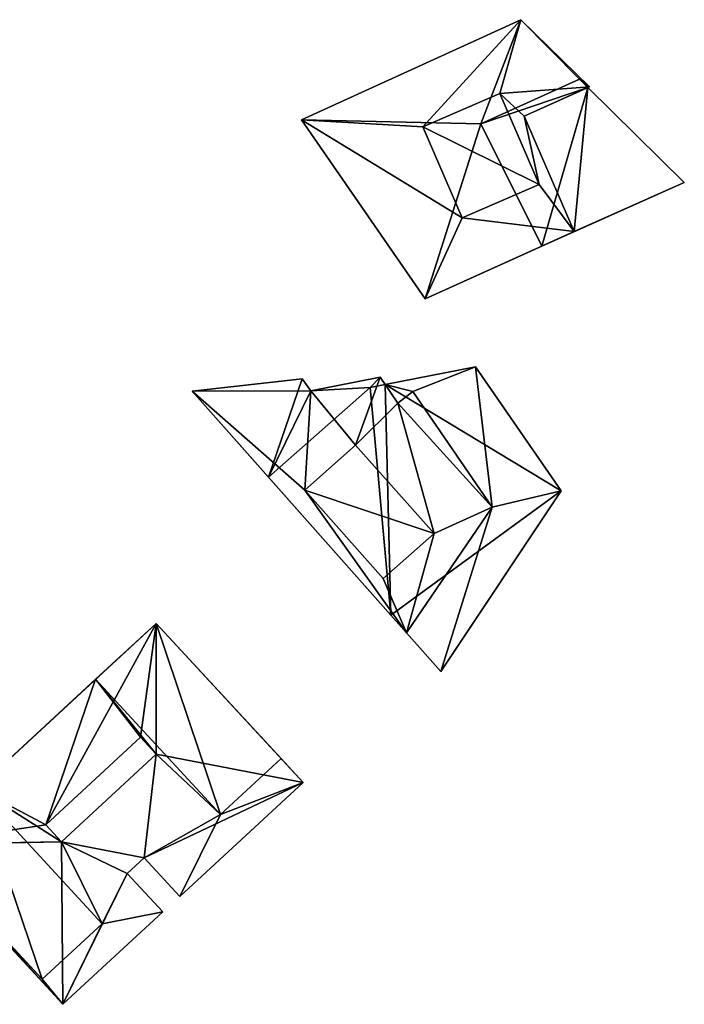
# Model space of a CAD drawing. Header units: inches. Extents: x 2523744 to 2528136, y 1148995 to 1152010.
# Tile 161 of 256: x 2526511 to 2526639, y 1150801 to 1150991. Entities that reach past the tile are written whole.
import ezdxf

# ---------------------------------------------------------------- set-up
doc = ezdxf.new("R2010")
doc.units = ezdxf.units.IN
doc.header["$MEASUREMENT"] = 0
doc.layers.add('Gebaeude Einzelhaus', color=10, linetype='Continuous')

msp = doc.modelspace()

# ---------------------------------------------------------------- meshes
at = {"layer": 'Gebaeude Einzelhaus'}
mesh = msp.add_polyface(dxfattribs=at)
corners = [(2526618.256, 1150950.288, 411.408), (2526639.47, 1150959.69, 411.408), (2526620.901, 1150978.036, 411.408), (2526612.008, 1150947.456, 411.408), (2526608.581, 1150972.488, 411.408), (2526596.629, 1150952.905, 414.355), (2526565.689, 1150971.773, 414.355), (2526589.513, 1150937.265, 414.355), (2526589.055, 1150970.478, 414.355), (2526607.968, 1150991.116, 414.355), (2526618.256, 1150950.288, 414.355), (2526611.48, 1150959.306, 414.355), (2526608.581, 1150972.488, 414.355), (2526603.906, 1150976.879, 414.355), (2526621.2, 1150978.171, 414.355), (2526589.055, 1150970.478, 417.048), (2526611.48, 1150959.306, 417.048), (2526603.906, 1150976.879, 417.048), (2526596.629, 1150952.905, 417.048), (2526639.47, 1150959.69, 396.149), (2526612.008, 1150947.456, 396.149), (2526620.901, 1150978.036, 396.149), (2526600.224, 1150971.051, 396.149), (2526619.265, 1150979.653, 396.149), (2526589.513, 1150937.265, 396.149), (2526621.2, 1150978.171, 396.149), (2526607.968, 1150991.116, 396.149), (2526565.689, 1150971.773, 396.149)]
mesh.append_faces([[corners[k] for k in face] for face in [(18, 16, 15), (15, 16, 17), (9, 8, 13), (13, 14, 9), (11, 12, 13), (13, 12, 14), (5, 10, 11), (11, 10, 12), (5, 7, 10), (8, 6, 5), (6, 8, 9), (5, 6, 7), (0, 2, 4), (3, 1, 0), (0, 1, 2)]], dxfattribs={"color": 13})
mesh.append_faces([[corners[k] for k in face] for face in [(26, 22, 27), (27, 22, 24), (24, 22, 20), (21, 23, 25), (25, 23, 26), (26, 23, 22), (7, 6, 24), (24, 6, 27), (6, 9, 27), (27, 9, 26), (9, 14, 26), (26, 14, 25), (25, 2, 21), (2, 12, 4), (25, 14, 2), (2, 14, 12), (12, 10, 4), (4, 10, 0), (10, 3, 0), (3, 24, 20), (10, 7, 3), (3, 7, 24), (17, 11, 13), (17, 16, 11), (16, 5, 11), (16, 18, 5), (18, 8, 5), (18, 15, 8), (15, 13, 8), (15, 17, 13), (21, 22, 23), (19, 20, 21), (21, 20, 22), (19, 21, 1), (1, 21, 2), (1, 3, 19), (19, 3, 20)]], dxfattribs={"color": 41})
mesh = msp.add_polyface(dxfattribs=at)
corners = [(2526602.459, 1150897.07, 412.134), (2526585.935, 1150872.818, 412.134), (2526592.503, 1150865.405, 412.134), (2526615.739, 1150900.225, 412.134), (2526599.219, 1150924.154, 412.134), (2526587.153, 1150919.419, 412.134), (2526581.793, 1150920.748, 412.134), (2526584.233, 1150917.169, 412.134), (2526544.6, 1150919.468, 415.76), (2526567.455, 1150919.525, 415.76), (2526565.788, 1150921.861, 415.76), (2526566.299, 1150900.376, 415.76), (2526576.109, 1150909.069, 415.76), (2526580.818, 1150922.179, 415.76), (2526585.935, 1150872.818, 415.76), (2526591.244, 1150891.988, 415.76), (2526602.459, 1150897.07, 415.76), (2526581.434, 1150883.295, 415.76), (2526584.233, 1150917.169, 415.76), (2526587.153, 1150919.419, 415.76), (2526566.299, 1150900.376, 418.511), (2526591.244, 1150891.988, 418.511), (2526576.109, 1150909.069, 418.511), (2526581.434, 1150883.295, 418.511), (2526582.885, 1150876.26, 397.55), (2526559.323, 1150902.853, 412.134), (2526559.323, 1150902.853, 397.55), (2526592.503, 1150865.405, 397.55), (2526615.739, 1150900.225, 397.55), (2526599.219, 1150924.154, 397.55), (2526581.793, 1150920.748, 397.55), (2526578.875, 1150920.178, 397.55), (2526580.818, 1150922.179, 397.55), (2526567.455, 1150919.525, 397.55), (2526565.788, 1150921.861, 397.55), (2526544.6, 1150919.468, 397.55)]
mesh.append_faces([[corners[k] for k in face] for face in [(23, 21, 20), (20, 21, 22), (15, 18, 12), (12, 18, 13), (15, 16, 18), (18, 16, 19), (11, 14, 17), (17, 14, 15), (15, 14, 16), (11, 8, 14), (9, 11, 12), (9, 12, 13), (11, 9, 8), (8, 9, 10), (5, 6, 7), (0, 4, 5), (5, 4, 6), (0, 3, 4), (0, 2, 3), (0, 1, 2)]], dxfattribs={"color": 13})
mesh.append_faces([[corners[k] for k in face] for face in [(33, 26, 34), (34, 26, 35), (33, 31, 26), (33, 32, 31), (31, 32, 30), (18, 19, 7), (7, 19, 5), (19, 16, 5), (5, 16, 0), (16, 14, 0), (0, 14, 1), (8, 25, 14), (14, 25, 1), (8, 35, 25), (25, 35, 26), (8, 10, 35), (35, 10, 34), (10, 9, 34), (34, 9, 33), (9, 13, 33), (33, 13, 32), (13, 6, 32), (32, 6, 30), (13, 18, 6), (6, 18, 7), (22, 15, 12), (22, 21, 15), (21, 17, 15), (21, 23, 17), (23, 11, 17), (23, 20, 11), (20, 12, 11), (20, 22, 12), (24, 28, 27), (24, 30, 28), (28, 30, 29), (24, 31, 30), (24, 26, 31), (6, 4, 30), (30, 4, 29), (4, 3, 29), (29, 3, 28), (3, 2, 28), (28, 2, 27), (1, 27, 2), (1, 24, 27), (1, 25, 24), (24, 25, 26)]], dxfattribs={"color": 41})
mesh = msp.add_polyface(dxfattribs=at)
corners = [(2526519.679, 1150801.174, 411.492), (2526527.263, 1150816.723, 411.492), (2526515.675, 1150806.008, 411.492), (2526538.948, 1150818.991, 411.492), (2526532.078, 1150826.421, 411.492), (2526519.398, 1150832.528, 411.492), (2526503.159, 1150842.79, 411.492), (2526491.515, 1150832.023, 411.492), (2526491.571, 1150832.075, 411.492), (2526491.32, 1150831.843, 411.492), (2526535.311, 1150829.413, 411.492), (2526550.063, 1150837.806, 411.492), (2526542.183, 1150821.983, 411.492), (2526537.67, 1150849.424, 411.492), (2526565.988, 1150843.995, 411.492), (2526561.733, 1150848.596, 411.492), (2526525.959, 1150863.873, 411.492), (2526516.351, 1150835.821, 411.492), (2526534.624, 1150852.718, 411.492), (2526515.675, 1150806.008, 422.607), (2526503.159, 1150842.79, 422.607), (2526491.571, 1150832.075, 422.607), (2526527.263, 1150816.723, 422.607), (2526537.629, 1150874.664, 422.607), (2526550.063, 1150837.806, 422.607), (2526561.733, 1150848.596, 422.607), (2526525.959, 1150863.873, 422.607), (2526537.629, 1150874.664, 411.492), (2526532.078, 1150826.421, 401.345), (2526538.948, 1150818.991, 401.345), (2526535.311, 1150829.413, 401.345), (2526542.183, 1150821.983, 401.345), (2526565.988, 1150843.995, 401.345), (2526537.629, 1150874.664, 401.345), (2526491.571, 1150832.075, 401.345), (2526491.515, 1150832.023, 401.345), (2526491.32, 1150831.843, 401.345), (2526519.679, 1150801.174, 401.345), (2526519.398, 1150832.528, 401.345), (2526537.67, 1150849.424, 401.345), (2526534.624, 1150852.718, 401.345), (2526516.351, 1150835.821, 401.345)]
mesh.append_faces([[corners[k] for k in face] for face in [(26, 24, 23), (23, 24, 25), (22, 20, 19), (19, 20, 21), (6, 5, 17), (13, 16, 18), (18, 16, 17), (17, 16, 6), (13, 11, 16), (11, 14, 15), (11, 12, 14), (5, 10, 13), (13, 10, 11), (11, 10, 12), (5, 4, 10), (0, 2, 9), (9, 2, 7), (7, 2, 8), (1, 5, 6), (5, 1, 4), (4, 1, 3), (3, 1, 0), (0, 1, 2)]], dxfattribs={"color": 13})
mesh.append_faces([[corners[k] for k in face] for face in [(38, 28, 37), (37, 28, 29), (39, 30, 38), (38, 30, 28), (39, 32, 30), (30, 32, 31), (41, 33, 40), (40, 33, 39), (39, 33, 32), (34, 41, 38), (41, 34, 33), (35, 38, 37), (38, 35, 34), (37, 36, 35), (17, 5, 41), (41, 5, 38), (18, 17, 40), (40, 17, 41), (13, 18, 39), (39, 18, 40), (5, 13, 38), (38, 13, 39), (3, 0, 29), (29, 0, 37), (0, 9, 37), (37, 9, 36), (9, 7, 36), (36, 7, 35), (7, 8, 35), (35, 8, 34), (16, 34, 6), (6, 34, 8), (16, 33, 34), (16, 27, 33), (15, 33, 27), (15, 32, 33), (15, 14, 32), (14, 12, 32), (32, 12, 31), (12, 10, 31), (31, 10, 30), (10, 4, 30), (30, 4, 28), (4, 3, 28), (28, 3, 29), (25, 11, 15), (25, 24, 11), (24, 16, 11), (24, 26, 16), (26, 27, 16), (26, 23, 27), (23, 15, 27), (23, 25, 15), (2, 1, 19), (19, 1, 22), (8, 2, 21), (21, 2, 19), (6, 8, 20), (20, 8, 21), (1, 6, 22), (22, 6, 20)]], dxfattribs={"color": 41})

doc.saveas('drawing.dxf')
